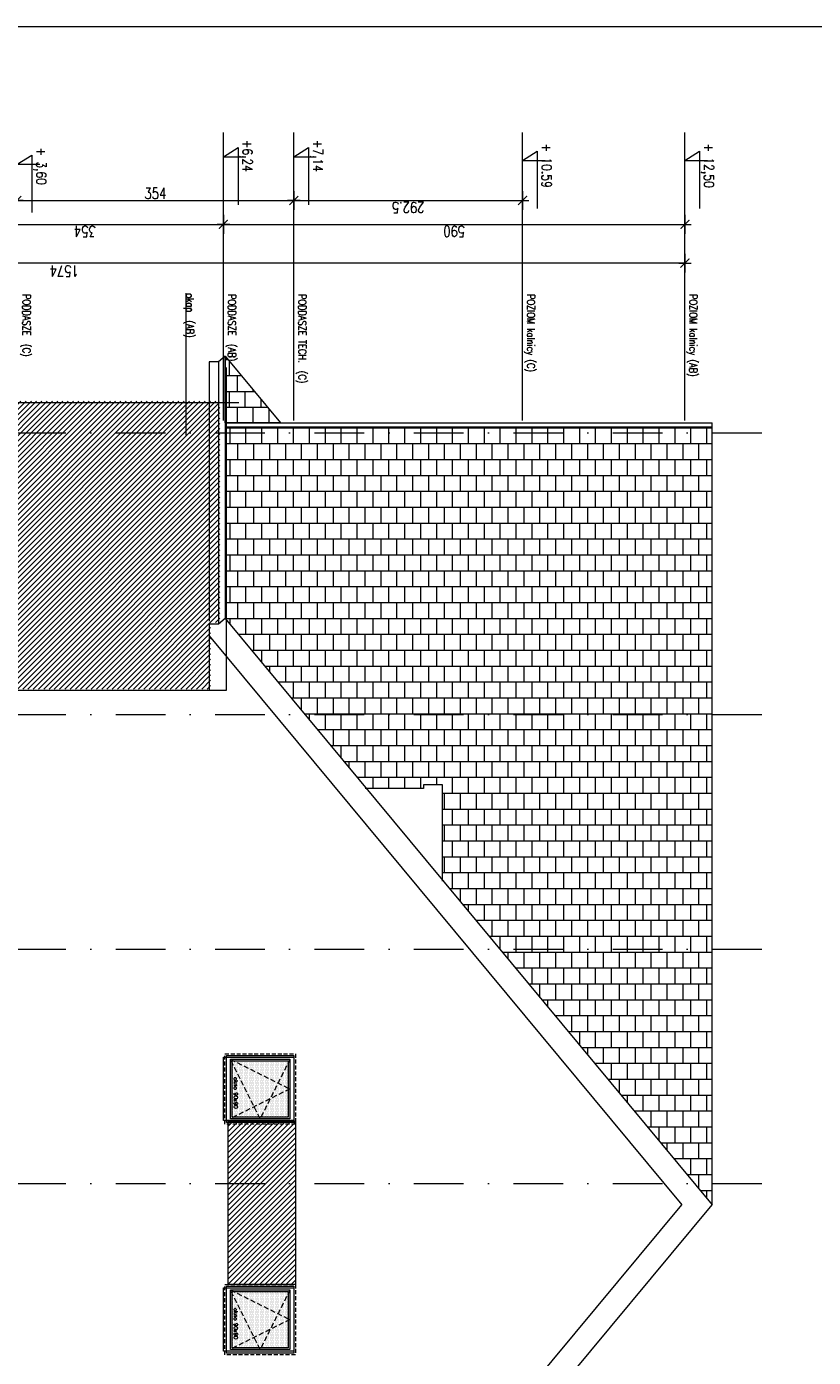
# Model space of a CAD drawing. Header units: millimetres. Extents: x -82287 to 177822, y -399756 to 0.
# Tile 113 of 228: x 46210 to 47216, y -195108 to -193407. Entities that reach past the tile are written whole.
import ezdxf
from ezdxf.enums import TextEntityAlignment as Align

# ---------------------------------------------------------------- set-up
doc = ezdxf.new("R2010")
doc.units = ezdxf.units.MM
doc.header["$MEASUREMENT"] = 0
for name, pattern in [('SUŁOSZOWA - PB 21 03$0$CACHE', [9.525, 6.35, -3.175]), ('SUŁOSZOWA - PB 21 03$0$CARKOVANA', [7.5, 5, -2.5]), ('SUŁOSZOWA - PB 21 03$0$DASHDOT', [25.4, 12.7, -6.35, 0, -6.35])]:
    doc.linetypes.add(name, pattern=pattern)
doc.layers.get('DEFPOINTS').update_dxf_attribs({"lineweight": 50})
doc.layers.add('FL_XREF', color=252, linetype='Continuous')
for name, color, linetype, lineweight in [('SUŁOSZOWA - PB 21 03$0$! opisy okien elewacja', 251, 'Continuous', 0), ('SUŁOSZOWA - PB 21 03$0$!! 0_ Istn-okna', 251, 'Continuous', 0), ('SUŁOSZOWA - PB 21 03$0$!! 0_ WIDOK ELEWACJA', 251, 'Continuous', 0), ('SUŁOSZOWA - PB 21 03$0$!! 0_bloki rzędnych', 251, 'Continuous', 0), ('SUŁOSZOWA - PB 21 03$0$!! 0_Opis_pom', 251, 'Continuous', 0), ('SUŁOSZOWA - PB 21 03$0$!! 1  WYDZIELENIE PPOŻ', 251, 'Continuous', 0), ('SUŁOSZOWA - PB 21 03$0$!! 1_ELEWACJA KOLOR', 251, 'Continuous', 0), ('SUŁOSZOWA - PB 21 03$0$!! 1_Hatch dach', 251, 'Continuous', 0), ('SUŁOSZOWA - PB 21 03$0$!! 1_OPIS POM NOWE', 251, 'Continuous', 0), ('SUŁOSZOWA - PB 21 03$0$!! 2_NOWE OKNA WIDOk - remont', 251, 'Continuous', 0), ('SUŁOSZOWA - PB 21 03$0$!! 2_TYNK OBRYS', 251, 'Continuous', 0), ('SUŁOSZOWA - PB 21 03$0$0-osie-liniA', 251, 'SUŁOSZOWA - PB 21 03$0$DASHDOT', 0), ('SUŁOSZOWA - PB 21 03$0$0-rzedne-blok', 251, 'Continuous', 0)]:
    doc.layers.add(name, color=color, linetype=linetype, lineweight=lineweight)
doc.layers.add('SUŁOSZOWA - PB 21 03$0$!! 0_ramki', color=251, linetype='Continuous', lineweight=0, plot=False)
doc.layers.add('SUŁOSZOWA - PB 21 03$0$ND', color=251, linetype='Continuous', lineweight=0, plot=False)
doc.styles.add('SUŁOSZOWA - PB 21 03$0$ARIAL', font='tahoma.ttf')
doc.styles.add('SUŁOSZOWA - PB 21 03$0$DEUTSCH', font='SIMPLEX8')
doc.styles.add('SUŁOSZOWA - PB 21 03$0$SIMPLEX', font='simplex.shx', dxfattribs={"width": 0.77})
doc.styles.add('SUŁOSZOWA - PB 21 03$0$TXT', font='simplex.shx')
doc.dimstyles.new('SUŁOSZOWA - PB 21 03$0$OL PB 100', dxfattribs={"dimscale": 4, "dimtxt": 3.5, "dimasz": 0.2, "dimexe": 10, "dimexo": 10, "dimgap": 0.5, "dimtad": 1, "dimdec": 1, "dimrnd": 0.5, "dimzin": 9, "dimdsep": 46, "dimtxsty": 'SUŁOSZOWA - PB 21 03$0$SIMPLEX', "dimblk": 'SUŁOSZOWA - PB 21 03$0$thick_MSz', "dimcen": 0.05, "dimdle": 8, "dimse1": 1, "dimse2": 1, "dimclrd": 256, "dimclre": 256, "dimclrt": 3, "dimadec": 1, "dimazin": 2, "dimtfac": 1, "dimtdec": 1, "dimtix": 1, "dimtofl": 0, "dimtmove": 2, "dimatfit": 3, "dimldrblk": 'SUŁOSZOWA - PB 21 03$0$thick_MSz', "dimfxl": 10, "dimfxlon": 1, "dimtolj": 1, "dimlwd": -1, "dimlwe": -1, "dimarcsym": 0})
pattern_1 = [(225, (287066.9747, -125227.0226), (3.367596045, -3.367596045), [])]

# ---------------------------------------------------------------- blocks, each defined once
blk = doc.blocks.new('SUŁOSZOWA - PB 21 03$0$thick_MSz')
for p, q in [((-10, 0), (10, 0)), ((0, 15), (0, -15))]:
    blk.add_line(p, q)
at = {"const_width": 2, "elevation": 2}
blk.add_lwpolyline([(-7.1, -7.1), (7.1, 7.1)], dxfattribs=at)
blk = doc.blocks.new('*D73')
at = {"layer": 'DEFPOINTS', "color": 0, "ltscale": 100, "transparency": 16777216}
for p in [(15846.3, 8789.5), (14272.3, 8752.2), (15846.3, 8606.6)]:
    blk.add_point(p, dxfattribs=at)
at = {"layer": 'SUŁOSZOWA - PB 21 03$0$ND', "ltscale": 100, "transparency": 16777216}
blk.add_line((14273.1, 8789.5), (15845.5, 8789.5), dxfattribs=at)
at = {"layer": 'SUŁOSZOWA - PB 21 03$0$ND', "ltscale": 100, "transparency": 16777216, "xscale": 0.8, "yscale": 0.8, "zscale": 0.8}
for p, rotation in [((14272.3, 8789.5), 180.0000000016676), ((15846.3, 8789.5), 1.667517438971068e-09)]:
    blk.add_blockref('SUŁOSZOWA - PB 21 03$0$thick_MSz', p, dxfattribs=dict(at, rotation=rotation))
at = {"layer": 'SUŁOSZOWA - PB 21 03$0$ND', "color": 3, "ltscale": 100, "transparency": 16777216, "insert": (15065.7, 8799.5), "char_height": 14, "attachment_point": 5, "rotation": 0, "style": 'SUŁOSZOWA - PB 21 03$0$SIMPLEX'}
blk.add_mtext('\\A1;1574', dxfattribs=at)
blk = doc.blocks.new('SUŁOSZOWA - PB 21 03$0$D_kota')
for p, q in [((-0.8, 15), (8.7, 15)), ((8.7, 0), (-0.8, 15)), ((8.7, 0), (8.7, 23))]:
    blk.add_line(p, q)
blk.add_lwpolyline([(-0.8, 15), (57.9, 15)])
at = {"style": 'SUŁOSZOWA - PB 21 03$0$DEUTSCH', "width": 0.8}
blk.add_attdef('POZ.ARCH', (7.3, 19.7), '', height=10, dxfattribs=at)
blk = doc.blocks.new('*D75')
at = {"layer": 'DEFPOINTS', "color": 0, "ltscale": 100, "transparency": 16777216}
for p in [(14862.3, 8739.9), (14862.3, 8648.6), (15216.3, 8648.5)]:
    blk.add_point(p, dxfattribs=at)
at = {"layer": 'SUŁOSZOWA - PB 21 03$0$ND', "ltscale": 100, "transparency": 16777216}
blk.add_line((15215.5, 8739.9), (14863.1, 8739.9), dxfattribs=at)
at = {"layer": 'SUŁOSZOWA - PB 21 03$0$ND', "ltscale": 100, "transparency": 16777216, "xscale": 0.8, "yscale": 0.8, "zscale": 0.8}
for p, rotation in [((14862.3, 8739.9), 180.0000000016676), ((15216.3, 8739.9), 1.667546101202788e-09)]:
    blk.add_blockref('SUŁOSZOWA - PB 21 03$0$thick_MSz', p, dxfattribs=dict(at, rotation=rotation))
at = {"layer": 'SUŁOSZOWA - PB 21 03$0$ND', "color": 3, "ltscale": 100, "transparency": 16777216, "insert": (15039.3, 8748.9), "char_height": 14, "attachment_point": 5, "rotation": 0, "style": 'SUŁOSZOWA - PB 21 03$0$SIMPLEX'}
blk.add_mtext('\\A1;354', dxfattribs=at)
blk = doc.blocks.new('*D76')
at = {"layer": 'DEFPOINTS', "color": 0, "ltscale": 100, "transparency": 16777216}
for p in [(14272.3, 8739.9), (14272.3, 8693), (14862.3, 8648.6)]:
    blk.add_point(p, dxfattribs=at)
at = {"layer": 'SUŁOSZOWA - PB 21 03$0$ND', "ltscale": 100, "transparency": 16777216}
blk.add_line((14861.5, 8739.9), (14273.1, 8739.9), dxfattribs=at)
at = {"layer": 'SUŁOSZOWA - PB 21 03$0$ND', "ltscale": 100, "transparency": 16777216, "xscale": 0.8, "yscale": 0.8, "zscale": 0.8}
for p, rotation in [((14272.3, 8739.9), 180.0000000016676), ((14862.3, 8739.9), 1.667546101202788e-09)]:
    blk.add_blockref('SUŁOSZOWA - PB 21 03$0$thick_MSz', p, dxfattribs=dict(at, rotation=rotation))
at = {"layer": 'SUŁOSZOWA - PB 21 03$0$ND', "color": 3, "ltscale": 100, "transparency": 16777216, "insert": (14567.3, 8748.9), "char_height": 14, "attachment_point": 5, "rotation": 0, "style": 'SUŁOSZOWA - PB 21 03$0$SIMPLEX'}
blk.add_mtext('\\A1;590', dxfattribs=at)
blk = doc.blocks.new('*D79')
at = {"layer": 'DEFPOINTS', "color": 0, "ltscale": 100, "transparency": 16777216}
for p in [(14772.3, 8709.4), (14772.3, 8648.5), (15126.3, 8648.5)]:
    blk.add_point(p, dxfattribs=at)
at = {"layer": 'SUŁOSZOWA - PB 21 03$0$ND', "ltscale": 100, "transparency": 16777216}
blk.add_line((15125.5, 8709.4), (14773.1, 8709.4), dxfattribs=at)
at = {"layer": 'SUŁOSZOWA - PB 21 03$0$ND', "ltscale": 100, "transparency": 16777216, "xscale": 0.8, "yscale": 0.8, "zscale": 0.8, "rotation": 180}
blk.add_blockref('SUŁOSZOWA - PB 21 03$0$thick_MSz', (14772.3, 8709.4), dxfattribs=at)
at = {"layer": 'SUŁOSZOWA - PB 21 03$0$ND', "ltscale": 100, "transparency": 16777216, "xscale": 0.8, "yscale": 0.8, "zscale": 0.8}
blk.add_blockref('SUŁOSZOWA - PB 21 03$0$thick_MSz', (15126.3, 8709.4), dxfattribs=at)
at = {"layer": 'SUŁOSZOWA - PB 21 03$0$ND', "color": 3, "ltscale": 100, "transparency": 16777216, "insert": (14949.3, 8700.4), "char_height": 14, "attachment_point": 5, "rotation": 180, "style": 'SUŁOSZOWA - PB 21 03$0$SIMPLEX'}
blk.add_mtext('\\A1;354', dxfattribs=at)
blk = doc.blocks.new('*D80')
at = {"layer": 'DEFPOINTS', "color": 0, "ltscale": 100, "transparency": 16777216}
for p in [(14479.8, 8709.4), (14479.8, 8593.5), (14772.3, 8593.5)]:
    blk.add_point(p, dxfattribs=at)
at = {"layer": 'SUŁOSZOWA - PB 21 03$0$ND', "ltscale": 100, "transparency": 16777216}
blk.add_line((14771.5, 8709.4), (14480.6, 8709.4), dxfattribs=at)
at = {"layer": 'SUŁOSZOWA - PB 21 03$0$ND', "ltscale": 100, "transparency": 16777216, "xscale": 0.8, "yscale": 0.8, "zscale": 0.8, "rotation": 180}
blk.add_blockref('SUŁOSZOWA - PB 21 03$0$thick_MSz', (14479.8, 8709.4), dxfattribs=at)
at = {"layer": 'SUŁOSZOWA - PB 21 03$0$ND', "ltscale": 100, "transparency": 16777216, "xscale": 0.8, "yscale": 0.8, "zscale": 0.8}
blk.add_blockref('SUŁOSZOWA - PB 21 03$0$thick_MSz', (14772.3, 8709.4), dxfattribs=at)
at = {"layer": 'SUŁOSZOWA - PB 21 03$0$ND', "color": 3, "ltscale": 100, "transparency": 16777216, "insert": (14626.1, 8718.4), "char_height": 14, "attachment_point": 5, "style": 'SUŁOSZOWA - PB 21 03$0$SIMPLEX'}
blk.add_mtext('\\A1;292.5', dxfattribs=at)
blk = doc.blocks.new('SUŁOSZOWA - PB 21 03$0$okno 90x90')
at = {"layer": 'SUŁOSZOWA - PB 21 03$0$!! 1_Hatch dach', "true_color": 0x575757}
h = blk.add_hatch(dxfattribs=at)
h.set_pattern_fill('DOTS', color=251)
h.set_pattern_definition([(0, (-9634.3096, -11214.1331), (0.79375, 1.5875), [0, -1.5875])])
h.paths.add_polyline_path([(7, 79), (79, 79), (79, 7), (7, 7)])
at = {"layer": 'SUŁOSZOWA - PB 21 03$0$!! 0_ Istn-okna', "linetype": 'SUŁOSZOWA - PB 21 03$0$CARKOVANA', "lineweight": 5}
blk.add_lwpolyline([(-2, 88), (88, 88), (88, -2), (-2, -2)], close=True, dxfattribs=at)
at = {"layer": 'SUŁOSZOWA - PB 21 03$0$!! 0_ Istn-okna'}
for points in [[(0, 86), (86, 86), (86, 0), (0, 0)], [(5, 81), (81, 81), (81, 5), (5, 5)], [(7, 79), (79, 79), (79, 7), (7, 7)]]:
    blk.add_lwpolyline(points, close=True, dxfattribs=at)
at = {"layer": 'SUŁOSZOWA - PB 21 03$0$!! 1_Hatch dach', "color": 251, "linetype": 'SUŁOSZOWA - PB 21 03$0$CACHE', "true_color": 0x575757}
for points in [[(5, 5), (43, 81), (81, 5)], [(5, 81), (81, 43), (5, 5)]]:
    blk.add_lwpolyline(points, dxfattribs=at)
at = {"insert": (28.1, 14.4), "char_height": 5, "attachment_point": 1, "style": 'SUŁOSZOWA - PB 21 03$0$TXT'}
blk.add_mtext_dynamic_manual_height_columns('okno 90x90', width=52.63, gutter_width=75, heights=[0], dxfattribs=at)
blk = doc.blocks.new('SUŁOSZOWA - PB 21 03$0$BLOK OSIE ZACH')
at = {"layer": 'SUŁOSZOWA - PB 21 03$0$0-osie-liniA', "ltscale": 5}
for points in [[(36765.2, -193978.8), (38511.8, -193978.8)], [(36765.2, -194339.1), (38511.8, -194339.1)], [(36765.2, -194639.1), (38511.8, -194639.1)], [(36765.2, -194939.1), (38511.8, -194939.1)]]:
    blk.add_lwpolyline(points, dxfattribs=at)
blk = doc.blocks.new('SUŁOSZOWA - PB 21 03$0$rzędne elewacje 2')
at = {"layer": 'SUŁOSZOWA - PB 21 03$0$0-rzedne-blok'}
for p, q in [((46399.6, -192907), (46399.6, -192784.5)), ((46489.6, -192907), (46489.6, -192784.5)), ((46782.1, -192907), (46782.1, -192784.5)), ((46989.6, -192907), (46989.6, -192784.5)), ((46399.6, -193153), (46399.6, -192973.3)), ((46489.6, -193153), (46489.6, -192973.3)), ((46782.1, -193153), (46782.1, -192973.3)), ((46989.6, -193153), (46989.6, -192973.3)), ((46352, -193153), (46352, -192990.2))]:
    blk.add_line(p, q, dxfattribs=at)
ref = blk.add_blockref('SUŁOSZOWA - PB 21 03$0$D_kota', (46399.6, -192804.7), dxfattribs=dict(at, xscale=1.250000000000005, yscale=1.250000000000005, zscale=1.250000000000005, rotation=269.9999999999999))
ref.add_attrib('POZ.ARCH', '+6,24', (46424.2, -192793.8), dxfattribs={"layer": '0', "height": 12.5, "rotation": 270, "style": 'SUŁOSZOWA - PB 21 03$0$DEUTSCH', "width": 0.8})
ref = blk.add_blockref('SUŁOSZOWA - PB 21 03$0$D_kota', (46489.6, -192804.7), dxfattribs=dict(at, xscale=1.250000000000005, yscale=1.250000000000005, zscale=1.250000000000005, rotation=269.9999999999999))
ref.add_attrib('POZ.ARCH', '+7,14', (46514.2, -192793.8), dxfattribs={"layer": '0', "height": 12.5, "rotation": 270, "style": 'SUŁOSZOWA - PB 21 03$0$DEUTSCH', "width": 0.8})
ref = blk.add_blockref('SUŁOSZOWA - PB 21 03$0$D_kota', (46782.1, -192809.5), dxfattribs=dict(at, xscale=1.250000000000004, yscale=1.250000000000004, zscale=1.250000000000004, rotation=269.9999999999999))
ref.add_attrib('POZ.ARCH', '+ 10.59', (46806.7, -192798.7), dxfattribs={"layer": '0', "height": 12.5, "rotation": 270, "style": 'SUŁOSZOWA - PB 21 03$0$DEUTSCH', "width": 0.8})
ref = blk.add_blockref('SUŁOSZOWA - PB 21 03$0$D_kota', (46989.6, -192809.5), dxfattribs=dict(at, xscale=1.250000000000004, yscale=1.250000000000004, zscale=1.250000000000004, rotation=269.9999999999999))
ref.add_attrib('POZ.ARCH', '+ 12,50', (47014.2, -192798.7), dxfattribs={"layer": '0', "height": 12.5, "rotation": 270, "style": 'SUŁOSZOWA - PB 21 03$0$DEUTSCH', "width": 0.8})
ref = blk.add_blockref('SUŁOSZOWA - PB 21 03$0$D_kota', (46136.1, -192814.4), dxfattribs=dict(at, xscale=1.250000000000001, yscale=1.250000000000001, zscale=1.250000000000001, rotation=269.9999999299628))
ref.add_attrib('POZ.ARCH', '+ 3,60', (46160.7, -192803.6), dxfattribs={"layer": '0', "height": 12.5, "rotation": 270, "style": 'SUŁOSZOWA - PB 21 03$0$DEUTSCH', "width": 0.8})
at = {"layer": 'SUŁOSZOWA - PB 21 03$0$0-rzedne-blok', "style": 'SUŁOSZOWA - PB 21 03$0$SIMPLEX', "width": 0.77}
for s, p in [('PODDASZE  (C)', (46143, -192991.2, 0)), ('okap  (AB)', (46352, -192990.2)), ('PODDASZE  (AB)', (46405.6, -192991.2, 0)), ('PODDASZE TECH.  (C)', (46495.6, -192991.2, 0)), ('POZIOM kalnicy (C)', (46787.8, -192991.2, 0)), ('POZIOM kalnicy (AB)', (46995.3, -192991.2, 0))]:
    blk.add_text(s, height=10, rotation=270, dxfattribs=at).set_placement(p)
blk = doc.blocks.new('SUŁOSZOWA - PB 21 03$0$POZIOMY BLOK')
for p, q in [((14909.91, 9009.49), (14909.91, 8828.06)), ((14272.32, 8962.8), (14272.32, 8693.05)), ((14479.8, 8962.8), (14479.8, 8693.05)), ((14772.32, 8962.8), (14772.32, 8693.05)), ((14862.32, 8962.8), (14862.32, 8693.05))]:
    blk.add_line(p, q)
at = {"layer": 'SUŁOSZOWA - PB 21 03$0$0-rzedne-blok'}
ref = blk.add_blockref('SUŁOSZOWA - PB 21 03$0$D_kota', (14272.32, 8647.32), dxfattribs=dict(at, xscale=1.250000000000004, yscale=1.250000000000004, zscale=1.250000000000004, rotation=90))
ref.add_attrib('POZ.ARCH', '+ 12,50', (14247.74, 8636.49), dxfattribs={"layer": '0', "height": 12.5, "rotation": 90, "style": 'SUŁOSZOWA - PB 21 03$0$DEUTSCH', "width": 0.8})
ref = blk.add_blockref('SUŁOSZOWA - PB 21 03$0$D_kota', (14479.8, 8647.32), dxfattribs=dict(at, xscale=1.250000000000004, yscale=1.250000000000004, zscale=1.250000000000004, rotation=90))
ref.add_attrib('POZ.ARCH', '+ 10.59', (14455.22, 8636.49), dxfattribs={"layer": '0', "height": 12.5, "rotation": 90, "style": 'SUŁOSZOWA - PB 21 03$0$DEUTSCH', "width": 0.8})
ref = blk.add_blockref('SUŁOSZOWA - PB 21 03$0$D_kota', (14772.32, 8642.51), dxfattribs=dict(at, xscale=1.250000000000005, yscale=1.250000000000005, zscale=1.250000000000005, rotation=90))
ref.add_attrib('POZ.ARCH', '+7,14', (14747.74, 8631.68), dxfattribs={"layer": '0', "height": 12.5, "rotation": 90, "style": 'SUŁOSZOWA - PB 21 03$0$DEUTSCH', "width": 0.8})
ref = blk.add_blockref('SUŁOSZOWA - PB 21 03$0$D_kota', (14862.32, 8642.51), dxfattribs=dict(at, xscale=1.250000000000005, yscale=1.250000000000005, zscale=1.250000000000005, rotation=90))
ref.add_attrib('POZ.ARCH', '+6,24', (14837.74, 8631.68), dxfattribs={"layer": '0', "height": 12.5, "rotation": 90, "style": 'SUŁOSZOWA - PB 21 03$0$DEUTSCH', "width": 0.8})
ref = blk.add_blockref('SUŁOSZOWA - PB 21 03$0$D_kota', (15125.85, 8652.26), dxfattribs=dict(at, xscale=1.250000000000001, yscale=1.250000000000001, zscale=1.250000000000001, rotation=89.99999992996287))
ref.add_attrib('POZ.ARCH', '+ 3,60', (15101.27, 8641.44), dxfattribs={"layer": '0', "height": 12.5, "rotation": 90, "style": 'SUŁOSZOWA - PB 21 03$0$DEUTSCH', "width": 0.8})
at = {"style": 'SUŁOSZOWA - PB 21 03$0$SIMPLEX', "width": 0.77}
for s, p in [('POZIOM kalnicy (AB)', (14266.63, 8829.03, -0.04)), ('POZIOM kalnicy (C)', (14474.11, 8829.03, -0.04)), ('PODDASZE TECH.  (C)', (14766.35, 8829.03, -0.04)), ('PODDASZE  (AB)', (14856.35, 8829.03, -0.04)), ('PODDASZE  (C)', (15118.99, 8829.03, -0.04)), ('okap  (AB)', (14909.91, 8828.06))]:
    blk.add_text(s, height=10, rotation=90, dxfattribs=at).set_placement(p)
at = {"layer": 'SUŁOSZOWA - PB 21 03$0$ND', "ltscale": 100}
dim = blk.add_linear_dim(base=(15846.32, 8789.48), p1=(14272.32, 8752.23), p2=(15846.32, 8606.6), angle=180, dimstyle='SUŁOSZOWA - PB 21 03$0$OL PB 100', dxfattribs=at)
dim.commit()
dim.dimension.update_dxf_attribs({"geometry": '*D73', "text_midpoint": (15065.71, 8799.48), "dimtype": 160})
for base, p1, p2, picture, middle in [((14272.32, 8739.89), (14862.32, 8648.65), (14272.32, 8693.05), '*D76', (14567.32, 8748.89)), ((14862.32, 8739.89), (15216.32, 8648.52), (14862.32, 8648.65), '*D75', (15039.32, 8748.89)), ((14772.32, 8709.43), (15126.32, 8648.52), (14772.32, 8648.52), '*D79', (14949.32, 8700.43))]:
    dim = blk.add_linear_dim(base=base, p1=p1, p2=p2, angle=180, dimstyle='SUŁOSZOWA - PB 21 03$0$OL PB 100', dxfattribs=at)
    dim.commit()
    dim.dimension.update_dxf_attribs({"geometry": picture, "text_midpoint": middle})
dim = blk.add_linear_dim(base=(14479.8, 8709.43), p1=(14772.32, 8593.49), p2=(14479.8, 8593.49), dimstyle='SUŁOSZOWA - PB 21 03$0$OL PB 100', dxfattribs=at)
dim.commit()
dim.dimension.update_dxf_attribs({"geometry": '*D80', "text_midpoint": (14626.06, 8718.43)})
blk = doc.blocks.new('SUŁOSZOWA - PB 21 03')
at = {"layer": 'SUŁOSZOWA - PB 21 03$0$!! 1_ELEWACJA KOLOR'}
h = blk.add_hatch(dxfattribs=at)
h.set_pattern_fill('ANSI31', color=251, scale=1.5, angle=-180)
h.set_pattern_definition(pattern_1)
h.paths.add_polyline_path([(45687.62419, -193938.5883), (45687.62419, -194306.5883), (46383.23548, -194306.5883), (46383.23548, -194221.5883), (46395.22407, -194221.5883), (46395.22407, -193938.5883)])
h.paths.add_polyline_path([(45777.49514, -193795.54125), (45777.49514, -193948.60673), (45801.10633, -193948.60673), (45801.10633, -193795.54125)], flags=9)
h = blk.add_hatch(dxfattribs=at)
h.set_pattern_fill('ANSI31', color=251, scale=1.5, angle=-180)
h.set_pattern_definition(pattern_1)
h.paths.add_polyline_path([(46491.62419, -194859.0883), (46491.62419, -195068.0883), (46405.62419, -195068.0883), (46405.62419, -194859.0883)])
at = {"layer": 'SUŁOSZOWA - PB 21 03$0$!! 1_Hatch dach'}
h = blk.add_hatch(dxfattribs=at)
h.set_pattern_fill('AR-B88', color=8, scale=0.1)
h.set_pattern_definition([(0, (67938.474, -208996.977), (0, 20.32), []), (90, (67938.474, -208996.977), (-10.16, 20.32), [20.32, -20.32])])
h.paths.add_polyline_path([(47024.64434, -193971.13942), (46403.12419, -193971.13942), (46403.12419, -194217.89373), (46582.64235, -194434.00018), (46655.64434, -194434.00018), (46655.64434, -194429.00018), (46679.73675, -194429.00018), (46679.73675, -194550.88377), (47024.64434, -194966.0883)])
h.paths.add_polyline_path([(46488.13825, -193797.54125), (46488.13825, -193985.16608), (46511.74943, -193985.16608), (46511.74943, -193797.54125)], flags=9)
h = blk.add_hatch(dxfattribs=at)
h.set_pattern_fill('AR-B88', color=8, scale=0.1)
h.set_pattern_definition([(0, (-21135.024, 0), (0, 20.32), []), (90, (-21135.024, 0), (-10.16, 20.32), [20.32, -20.32])])
h.paths.add_polyline_path([(46472.6487, -193966.13942), (46401.86788, -193966.13942), (46401.86788, -193880.93248)])
at = {"layer": 'SUŁOSZOWA - PB 21 03$0$! opisy okien elewacja'}
blk.add_lwpolyline([(46472.6487, -193966.13942), (46401.86788, -193966.13942), (46401.86788, -193880.93248)], close=True, dxfattribs=at)
blk.add_lwpolyline([(46401.86788, -194216.38137), (46401.86788, -194216.38137)], dxfattribs=at)
at = {"layer": 'SUŁOSZOWA - PB 21 03$0$!! 0_ WIDOK ELEWACJA'}
for points in [[(46401.86788, -193880.93248), (46393.22407, -193888.13942), (46381.23548, -193888.13942), (46381.23548, -194219.89244)], [(46393.22407, -193888.13942), (46393.22407, -194223.5883)], [(46401.86788, -193880.93248), (46472.6487, -193966.13942)], [(46401.86788, -193880.93248), (46401.86788, -194216.38137)], [(46403.12419, -193895.5883), (46403.12419, -194308.5883)], [(46419.34485, -193940.5883), (45520.62419, -193940.5883)], [(46401.86788, -193966.13942), (47024.64434, -193966.13942)], [(46401.86788, -193971.13942), (47024.64434, -193971.13942)], [(47024.64434, -194966.0883), (47024.64434, -193966.13942)], [(46401.86788, -194216.38137), (46393.22407, -194223.5883), (46381.23548, -194223.5883), (46381.23548, -194308.5883)], [(46401.86788, -194216.38137), (46393.22407, -194223.5883), (46381.23548, -194223.5883), (46381.23548, -194308.5883)], [(46401.86788, -194216.38137), (47024.64434, -194966.0883)], [(46401.86788, -194216.38137), (47024.64434, -194966.0883)], [(46381.23548, -194238.49325), (46985.64375, -194966.0883)], [(46403.12419, -194308.5883), (45685.62419, -194308.5883)], [(46679.73675, -194552.41535), (46679.73675, -194429.00018), (46655.64434, -194429.00018), (46655.64434, -194434.00018), (46581.00588, -194434.00018)], [(46381.23548, -195693.68336), (46985.64375, -194966.0883)], [(46401.86788, -195715.79524), (47024.64434, -194966.0883)]]:
    blk.add_lwpolyline(points, dxfattribs=at)
for points in [[(46489.62419, -194777.5883), (46489.62419, -194858.5883), (46399.62419, -194858.5883), (46399.62419, -194777.5883)], [(46489.62419, -195072.5883), (46489.62419, -195153.5883), (46399.62419, -195153.5883), (46399.62419, -195072.5883)]]:
    blk.add_lwpolyline(points, close=True, dxfattribs=at)
at = {"layer": 'SUŁOSZOWA - PB 21 03$0$!! 0_ramki'}
blk.add_lwpolyline([(45142.29781, -193459.491), (47489.33396, -193459.491), (47489.33396, -200343.15805), (45142.29781, -200343.15805)], close=True, dxfattribs=at)
at = {"layer": 'SUŁOSZOWA - PB 21 03$0$!! 2_TYNK OBRYS'}
blk.add_lwpolyline([(46491.62419, -194859.0883), (46491.62419, -195068.0883), (46405.62419, -195068.0883), (46405.62419, -194859.0883)], close=True, dxfattribs=at)
blk.add_blockref('SUŁOSZOWA - PB 21 03$0$BLOK OSIE ZACH', (8607.0345, 0))
at = {"layer": 'SUŁOSZOWA - PB 21 03$0$!! 0_bloki rzędnych', "linetype": 'Continuous', "rotation": 180}
blk.add_blockref('SUŁOSZOWA - PB 21 03$0$POZIOMY BLOK', (61261.94669, -184972.4486), dxfattribs=at)
at = {"layer": 'SUŁOSZOWA - PB 21 03$0$!! 1  WYDZIELENIE PPOŻ'}
blk.add_blockref('SUŁOSZOWA - PB 21 03$0$rzędne elewacje 2', (0, -810.28479), dxfattribs=at)
at = {"layer": 'SUŁOSZOWA - PB 21 03$0$!! 2_NOWE OKNA WIDOk - remont', "rotation": 270}
for p in [(46403.62419, -194775.0883), (46403.62419, -195070.0883)]:
    blk.add_blockref('SUŁOSZOWA - PB 21 03$0$okno 90x90', p, dxfattribs=at)
at = {"layer": 'SUŁOSZOWA - PB 21 03$0$!! 0_Opis_pom', "ltscale": 0.7, "style": 'SUŁOSZOWA - PB 21 03$0$ARIAL'}
for tag, p in [('B0,19', (52679.2094, -194257.55204)), ('B2,14', (73874.0461, -194402.0887)), ('B2,12', (73342.49259, -194413.89249)), ('B1,21', (60405.50261, -194427.18207)), ('B2,11', (73069.01144, -194438.89383)), ('B2,16', (75195.07765, -194441.83446)), ('A1,16', (59129.54925, -194448.08429)), ('B1/17', (59524.53699, -194450.37428)), ('B1,19', (59914.81903, -194448.15658)), ('1,22', (60947.33929, -194456.1144)), ('1,23', (61575.22173, -194450.37428)), ('B0,15', (51514.15008, -194461.8073)), ('A1,1', (58808.06672, -194460.94161)), ('B1,18', (59715.51745, -194473.87108)), ('B2,17', (75506.7465, -194471.3759)), ('B2,19.1', (76701.67035, -194466.03695)), ('B3,7', (87459.81312, -194465.07097)), ('B3,3', (88235.73906, -194465.79732)), ('B0,18', (52071.43815, -194478.40179)), ('B1,20', (60198.53687, -194490.17374)), ('B2,10', (72728.63362, -194489.37283)), ('B2,15', (74566.38885, -194487.81114)), ('B3,6', (86826.65132, -194483.15512)), ('B3,8', (90006.66539, -194478.47972)), ('A0,6', (49094.40602, -194505.72387)), ('A2,5', (72452.45009, -194505.90583)), ('B2,13', (73649.91716, -194500.01242)), ('A0,4', (49692.81919, -194517.93289)), ('A0,3', (49906.53818, -194524.03766)), ('B0,22', (54187.56644, -194519.04308)), ('A1,6', (58565.96262, -194514.50753)), ('B1,1', (61908.24378, -194515.48656)), ('A0,5', (49399.71914, -194533.19455)), ('B0,20', (53125.45224, -194527.8835)), ('B0,21', (53847.26622, -194535.08002)), ('B1,3', (62229.35503, -194604.49851)), ('B2,18', (75922.43604, -194612.23635)), ('B2,19', (77152.69039, -194617.53776)), ('A3,4', (85509.27934, -194642.47136)), ('B0,24B', (54824.42896, -194684.26784)), ('B1,4', (63476.45184, -194691.11207)), ('B0,13', (50367.63944, -194706.5583)), ('B0,16', (51457.40872, -194704.43091)), ('B0,17', (51897.58569, -194706.77195)), ('A2,4', (71695.75649, -194707.44268)), ('A1,5', (58149.22649, -194724.80163)), ('A2.1', (72371.45884, -194731.56251)), ('B0,23', (54542.05776, -194742.93939)), ('A1,2', (58744.42262, -194746.622)), ('B1,2D', (60756.29674, -194750.92727)), ('A1,15', (59129.54925, -194780.73348)), ('B0,14', (50962.60809, -194789.06568)), ('B1,4', (63483.03852, -194791.04365)), ('A3.1', (86079.08704, -194786.62422)), ('A0,2', (49295.91259, -194810.95246)), ('B0,7', (52851.95551, -194845.56115)), ('B1,2B', (62374.83512, -194841.86715)), ('B2.7', (74548.27897, -194836.12781)), ('B3,2', (89035.72921, -194837.99287)), ('B1,2A', (61803.35407, -194869.27513)), ('B0,8', (51561.38742, -194890.27848)), ('A1,3', (58810.05243, -195008.83917)), ('A3.2', (86016.50296, -195004.88875)), ('A0,1', (49914.27925, -195025.82804)), ('A0,10', (49695.87246, -195042.9259)), ('B0,17', (51225.06492, -195049.74007)), ('B0,6', (52110.41055, -195069.39267)), ('B1,8', (61403.63433, -195071.25189)), ('A2.2', (72371.45884, -195070.78713)), ('B2.2', (74976.1855, -195068.47988)), ('A0,7', (49042.50308, -195082.6056)), ('B3,11', (88623.94853, -195099.23575)), ('B3,4', (87612.56208, -195132.78192)), ('B3,5', (86839.47632, -195174.05241)), ('B0,12', (50313.60595, -195207.52936)), ('B0,11', (50726.178, -195219.06638)), ('B3,10', (89778.42161, -195220.68871)), ('B1,6', (63686.26823, -195231.3997)), ('B0,24A', (54359.17011, -195245.97867)), ('A1,4', (58093.66276, -195250.96213)), ('A0,11', (49643.96951, -195271.84772)), ('B0,10', (51476.34179, -195259.44699)), ('B3,9', (90479.74099, -195260.18621)), ('B0,9', (51798.4912, -195291.17482)), ('B1,14', (59332.54805, -195280.73534)), ('B2,21', (75970.16114, -195290.81005)), ('A0,8', (49042.50308, -195293.21363)), ('B0,3', (52068.59538, -195319.60465)), ('B1,13', (60186.62513, -195314.46953)), ('B1,10', (60892.94126, -195319.45825)), ('B1,5', (63419.22943, -195317.21026)), ('A2.3', (71832.37045, -195318.78232)), ('B2,9', (73175.51251, -195317.21162)), ('B2,4', (74493.5947, -195318.7733)), ('B2,3', (74674.2815, -195319.28036)), ('A3,3', (85569.83931, -195318.78232)), ('B2,8', (73894.209, -195338.18956)), ('B2,20', (77211.021, -195343.82367)), ('B3,1', (88723.65615, -195329.98594)), ('B0,2', (52227.2348, -195357.98297)), ('B1,9', (61058.12383, -195344.48743)), ('B2.1', (75304.74121, -195348.36327)), ('B1,2C', (61827.40698, -195369.02625)), ('B1,7', (62134.52151, -195372.05069)), ('B0,1', (53061.17304, -195403.85659)), ('A0,9', (49001.50444, -195413.15723)), ('A0,12', (49689.76592, -195485.50737)), ('B0,4', (52224.78303, -195500.96352)), ('B1,11', (61050.00078, -195512.89565)), ('B2,5', (74686.48999, -195507.24036)), ('B1,12', (60864.00751, -195544.00738)), ('B0,5', (52066.14362, -195556.83806)), ('B2,6', (74499.29165, -195549.55175)), ('C2,2', (74812.78942, -195865.8959)), ('C1,3', (61091.58871, -195973.27844)), ('C0,2A', (52278.30875, -196050.48297)), ('C0,1', (52808.36775, -196132.34208)), ('C1,2', (61690.27405, -196439.72387)), ('C1,1', (62060.59754, -196465.28533)), ('C3,1', (88979.71614, -196545.67785)), ('C0,2B', (53028.88223, -196668.8019)), ('C1,4', (61008.68123, -196686.32122)), ('C2,1', (75334.65984, -196786.2197)), ('C2,3', (74834.65119, -196933.26657)), ('C1,5', (61062.7252, -196991.42453)), ('C1,10', (62127.38542, -196998.81344)), ('C1,9', (62147.33751, -197289.53424)), ('C1,6', (61131.41824, -197329.69535)), ('C0,3', (52181.98562, -197341.92176)), ('D1,1', (73931.12245, -197584.03121)), ('C0,4', (52345.96562, -197596.60561)), ('D0,18', (60296.49264, -197617.95269)), ('C2,4', (75243.70451, -197663.89)), ('D0,7', (59141.53804, -197722.84718)), ('D0,17', (60701.16801, -197741.44864)), ('C1,7', (61222.2575, -197737.18052)), ('D0,3', (59562.25866, -197751.14316)), ('D1,6', (72757.78643, -197751.22612)), ('D1,4', (73157.19908, -197744.29721)), ('D0,6', (58741.71849, -197802.61699)), ('D0,10', (58357.73602, -197820.93991)), ('D,09', (59195.67196, -197881.51243)), ('C0,5', (52269.72696, -197902.4362)), ('C0,6', (52872.93793, -197917.07354)), ('D0,2', (59943.06082, -197917.06725)), ('D1,3', (73475.28953, -197924.29875)), ('D0,16', (60721.3534, -197935.2949)), ('D0,8', (59058.9008, -197963.64925)), ('D0,5', (59448.52586, -197969.8061)), ('C2,5', (74555.08284, -197988.7886)), ('D1,5', (73291.61607, -197999.29956)), ('D0,4', (59655.02693, -198042.2589)), ('D0,15', (60692.12223, -198127.4643)), ('D0,1', (59931.33074, -198173.12806)), ('D1,2', (73578.07819, -198172.30068)), ('D0,11', (58161.27105, -198211.45823)), ('D0,12', (58250.99458, -198537.17631)), ('D0,13', (58250.99458, -198764.99605)), ('D0,14', (59130.08589, -198795.3373)), ('D1,7', (71854.87376, -198786.88467)), ('D1,8', (71715.35366, -199212.44512))]:
    blk.add_attdef(tag, text='', height=11.968, dxfattribs=at).set_placement(p, align=Align.MIDDLE_CENTER)
at = {"layer": 'SUŁOSZOWA - PB 21 03$0$!! 1_OPIS POM NOWE', "style": 'SUŁOSZOWA - PB 21 03$0$ARIAL'}
for tag, p in [('C1.7A', (61271.6179, -197538.30303)), ('C2.5B', (74970.66097, -197546.70728)), ('C2,5C', (74903.71123, -197659.13664)), ('C2.4', (75374.07862, -197726.11453)), ('D1,2B', (74322.25834, -197791.43247)), ('C1.7C', (61260.26049, -197811.38428)), ('C1.8B', (61588.27341, -197817.62151)), ('C1.8A', (61884.42005, -197818.94854)), ('C1.7B', (61322.12354, -197933.89849)), ('C2,5A', (74943.41937, -197993.49482)), ('E1.2', (62164.78326, -198139.98688)), ('E1.5E', (62692.10372, -198153.27854)), ('D1,2C', (73419.9359, -198156.57844)), ('E2.9', (75361.45041, -198161.88904)), ('E2.7', (76022.45692, -198162.26272)), ('E3.1', (88990.58975, -198158.87886)), ('E1.5D', (62993.60773, -198185.416)), ('D1,2A', (74280.17915, -198172.30068)), ('E1.1', (61330.46191, -198191.9806)), ('E1.5C', (63016.9343, -198246.3437)), ('E1.5B', (63264.15117, -198307.8661)), ('E3.2', (88781.41347, -198385.24275)), ('E1.6', (61022.6264, -198421.00827)), ('E2.2', (74782.75417, -198427.85813)), ('E2.8', (75757.29014, -198437.09188)), ('E1.5A', (63049.47589, -198456.39852)), ('E2.6', (76531.8031, -198444.40756)), ('E3.4', (89392.22607, -198450.03942)), ('E1.5F', (62736.15118, -198589.14592)), ('E1.5G', (62892.39981, -198586.12622)), ('E1,4', (61888.25021, -198652.6996)), ('E2.1', (75803.99631, -198697.05773)), ('E1.5L', (63297.7633, -198733.65678)), ('E1.3', (61058.5992, -198806.28147)), ('E1.5H', (62893.53005, -198830.01758)), ('E2,3', (74778.52304, -198843.9541)), ('E3.3', (89150.95684, -198867.32581)), ('E1.5K', (63266.15427, -198904.67789)), ('E1.5I', (62723.74907, -199005.87002)), ('E2.4', (75135.87669, -199083.20857)), ('E2.5', (76615.04061, -199164.91143)), ('E1.5J', (63204.25187, -199215.697))]:
    blk.add_attdef(tag, text='', height=11.968, dxfattribs=at).set_placement(p, align=Align.MIDDLE_CENTER)

msp = doc.modelspace()

# ---------------------------------------------------------------- block references
at = {"layer": 'FL_XREF'}
msp.add_blockref('SUŁOSZOWA - PB 21 03', (62.3, 52.9), dxfattribs=at)

doc.saveas('drawing.dxf')
